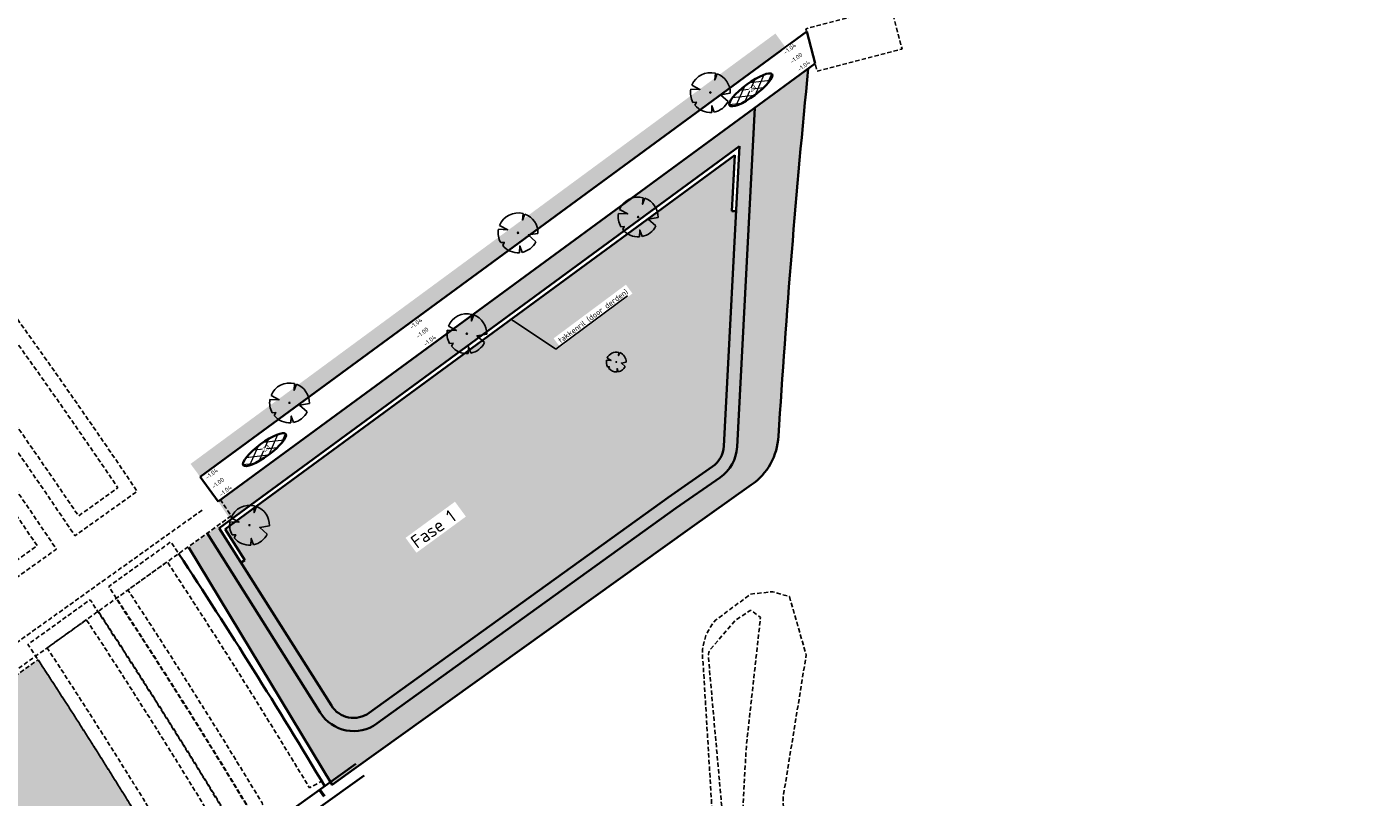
# Model space of a CAD drawing. Header units: metres. Extents: x 103263 to 106611, y 426963 to 428812.
# Tile 72 of 74: x 104631 to 104784, y 427949 to 428037. Entities that reach past the tile are written whole.
import ezdxf
from ezdxf import colors
from ezdxf.entities.mleader import LeaderData, LeaderLine
from ezdxf.math import Vec2, Vec3

# ---------------------------------------------------------------- set-up
doc = ezdxf.new("R2010")
doc.units = ezdxf.units.M
doc.linetypes.add('DASHED', pattern=[0.75, 0.5, -0.25])
for name, color, linetype, lineweight in [('N-GV-GW-TALUD_TEEN-G', 3, 'Continuous', 35), ('N-WE-GR-BOOM-S', 7, 'Continuous', 25), ('N-WE-GW-HOOGTE_AFWERKHOOGTE-T25', 7, 'Continuous', 25), ('N-WE-VH-KANTVERHARDING-G', 210, 'Continuous', 35), ('N-WE-VH-T25', 7, 'Continuous', 25), ('N-WE-VH-VERHARDING-G', 252, 'Continuous', 35), ('N-WE-VH-VERHARDING_ASFALT-A-200', 252, 'Continuous', 18), ('N-WE-VH-VERHARDING_BETONSTRAATSTEEN-G', 252, 'Continuous', 35), ('N-XX-GW-TALUDARCERING_KORT-G', 90, 'Continuous', 50), ('toekomstig', 254, 'DASHED', 25), ('X-XX-AL-REFERENTIE-T25', 7, 'Continuous', 25)]:
    doc.layers.add(name, color=color, linetype=linetype, lineweight=lineweight)
doc.layers.add('N-WE-GR-BEPLANTING-A-250', color=7, linetype='Continuous', lineweight=18, true_color=0x00a500)
doc.layers.add('N-WE-GR-GRAS-A-250', color=7, linetype='Continuous', lineweight=18, true_color=0x7ca500)
doc.styles.add('NLCS-ISO-M200-T25', font='NLCS-ISO.ttf', dxfattribs={"height": 0.5})
doc.styles.add('NLCS-ISO-M250-T25', font='NLCS-ISO.ttf', dxfattribs={"height": 0.625})
pattern_1 = [(60.00000000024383, (104639.955648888, 427910.1806441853), (-0.5773504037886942, 0.9999997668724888), [0.288676, -0.8660260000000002]), (120.0000000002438, (104639.955648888, 427910.1806441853), (-1.154700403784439, -2.331299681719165e-07), [0.288676, -0.8660260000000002]), (270, (104639.955648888, 427910.1806441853), (0.5773500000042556, -0.9999999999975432), [0.25, -1.75])]

# ---------------------------------------------------------------- blocks, each defined once
blk = doc.blocks.new('*U257')
at = {"ltscale": 20, "flags": 128}
for points in [[(-2.229457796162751, 0.4031898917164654), (-1.183538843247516, 0.3534729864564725), (-2.105046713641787, 0.837744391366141)], [(0.5793388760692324, 2.190296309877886), (0.512674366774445, 1.442929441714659), (0.7783564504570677, 2.127719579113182)], [(-1.754058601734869, -1.433978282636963), (-1.575691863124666, -1.088303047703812), (-1.973252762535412, -1.113243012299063)], [(0.446271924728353, -2.221250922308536), (0.1886407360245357, -1.498573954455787), (0.1622557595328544, -2.259803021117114)], [(2.264866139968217, -0.05835501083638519), (1.153274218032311, -0.2475629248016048), (2.022349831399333, -1.021356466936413)]]:
    blk.add_lwpolyline(points, dxfattribs=at)
blk.add_lwpolyline([(2.26486297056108, -0.05835493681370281, 0.3219436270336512), (0.7783549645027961, 2.127715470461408, 0.3219436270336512)], format="xyb", dxfattribs=at)
blk.add_circle((0, 0), 0.0675)
at = {"ltscale": 20}
for start, end in [(169.7490490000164, 209.4302330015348), (75.18440999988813, 158.298953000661), (219.2666920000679, 274.1068389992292), (281.3600670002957, 333.2046490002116)]:
    blk.add_arc((0, 0), 2.265614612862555, start, end, dxfattribs=at)
blk = doc.blocks.new('*U215')
at = {"ltscale": 20, "flags": 128}
for points in [[(0.5793388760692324, 2.190296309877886), (0.512674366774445, 1.442929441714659), (0.7783564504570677, 2.127719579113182)], [(-2.229457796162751, 0.4031898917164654), (-1.183538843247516, 0.3534729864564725), (-2.105046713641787, 0.837744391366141)], [(-1.754058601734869, -1.433978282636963), (-1.575691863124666, -1.088303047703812), (-1.973252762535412, -1.113243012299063)], [(0.446271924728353, -2.221250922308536), (0.1886407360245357, -1.498573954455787), (0.1622557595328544, -2.259803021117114)], [(2.264866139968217, -0.05835501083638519), (1.153274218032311, -0.2475629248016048), (2.022349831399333, -1.021356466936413)]]:
    blk.add_lwpolyline(points, dxfattribs=at)
blk.add_lwpolyline([(2.26486297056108, -0.05835493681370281, 0.3219436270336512), (0.7783549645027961, 2.127715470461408, 0.3219436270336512)], format="xyb", dxfattribs=at)
blk.add_circle((0, 0), 0.0675)
at = {"ltscale": 20}
for start, end in [(75.18440999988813, 158.298953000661), (169.7490490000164, 209.4302330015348), (219.2666920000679, 274.1068389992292), (281.3600670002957, 333.2046490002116)]:
    blk.add_arc((0, 0), 2.265614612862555, start, end, dxfattribs=at)
blk = doc.blocks.new('*U216')
at = {"ltscale": 20, "flags": 128}
for points in [[(0.5793388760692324, 2.190296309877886), (0.512674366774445, 1.442929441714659), (0.7783564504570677, 2.127719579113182)], [(-2.229457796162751, 0.4031898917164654), (-1.183538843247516, 0.3534729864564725), (-2.105046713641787, 0.837744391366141)], [(-1.754058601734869, -1.433978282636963), (-1.575691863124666, -1.088303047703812), (-1.973252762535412, -1.113243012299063)], [(0.446271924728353, -2.221250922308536), (0.1886407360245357, -1.498573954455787), (0.1622557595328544, -2.259803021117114)], [(2.264866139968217, -0.05835501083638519), (1.153274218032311, -0.2475629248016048), (2.022349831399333, -1.021356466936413)]]:
    blk.add_lwpolyline(points, dxfattribs=at)
blk.add_lwpolyline([(2.26486297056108, -0.05835493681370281, 0.3219436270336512), (0.7783549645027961, 2.127715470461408, 0.3219436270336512)], format="xyb", dxfattribs=at)
blk.add_circle((0, 0), 0.0675)
at = {"ltscale": 20}
for start, end in [(75.18440999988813, 158.298953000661), (169.7490490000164, 209.4302330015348), (219.2666920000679, 274.1068389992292), (281.3600670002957, 333.2046490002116)]:
    blk.add_arc((0, 0), 2.265614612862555, start, end, dxfattribs=at)
blk = doc.blocks.new('*U217')
at = {"ltscale": 20, "flags": 128}
for points in [[(0.5793388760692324, 2.190296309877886), (0.512674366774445, 1.442929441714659), (0.7783564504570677, 2.127719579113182)], [(-2.229457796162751, 0.4031898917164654), (-1.183538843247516, 0.3534729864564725), (-2.105046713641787, 0.837744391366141)], [(-1.754058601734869, -1.433978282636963), (-1.575691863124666, -1.088303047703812), (-1.973252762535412, -1.113243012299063)], [(0.446271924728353, -2.221250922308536), (0.1886407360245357, -1.498573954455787), (0.1622557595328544, -2.259803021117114)], [(2.264866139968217, -0.05835501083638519), (1.153274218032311, -0.2475629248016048), (2.022349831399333, -1.021356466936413)]]:
    blk.add_lwpolyline(points, dxfattribs=at)
blk.add_lwpolyline([(2.26486297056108, -0.05835493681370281, 0.3219436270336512), (0.7783549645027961, 2.127715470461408, 0.3219436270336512)], format="xyb", dxfattribs=at)
blk.add_circle((0, 0), 0.0675)
at = {"ltscale": 20}
for start, end in [(75.18440999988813, 158.298953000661), (169.7490490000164, 209.4302330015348), (219.2666920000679, 274.1068389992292), (281.3600670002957, 333.2046490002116)]:
    blk.add_arc((0, 0), 2.265614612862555, start, end, dxfattribs=at)
blk = doc.blocks.new('*U84')
at = {"ltscale": 20, "flags": 128}
for points in [[(0.5793388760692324, 2.190296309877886), (0.512674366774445, 1.442929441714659), (0.7783564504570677, 2.127719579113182)], [(-2.229457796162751, 0.4031898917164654), (-1.183538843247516, 0.3534729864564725), (-2.105046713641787, 0.837744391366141)], [(-1.754058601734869, -1.433978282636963), (-1.575691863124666, -1.088303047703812), (-1.973252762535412, -1.113243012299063)], [(0.446271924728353, -2.221250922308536), (0.1886407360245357, -1.498573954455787), (0.1622557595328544, -2.259803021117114)], [(2.264866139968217, -0.05835501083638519), (1.153274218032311, -0.2475629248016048), (2.022349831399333, -1.021356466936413)]]:
    blk.add_lwpolyline(points, dxfattribs=at)
blk.add_lwpolyline([(2.26486297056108, -0.05835493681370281, 0.3219436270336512), (0.7783549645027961, 2.127715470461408, 0.3219436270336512)], format="xyb", dxfattribs=at)
blk.add_circle((0, 0), 0.0675)
at = {"ltscale": 20}
for start, end in [(75.18440999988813, 158.298953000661), (169.7490490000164, 209.4302330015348), (219.2666920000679, 274.1068389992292), (281.3600670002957, 333.2046490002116)]:
    blk.add_arc((0, 0), 2.265614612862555, start, end, dxfattribs=at)
blk = doc.blocks.new('*U85')
at = {"ltscale": 20, "flags": 128}
for points in [[(0.5793388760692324, 2.190296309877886), (0.512674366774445, 1.442929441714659), (0.7783564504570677, 2.127719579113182)], [(-2.229457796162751, 0.4031898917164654), (-1.183538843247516, 0.3534729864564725), (-2.105046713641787, 0.837744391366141)], [(-1.754058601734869, -1.433978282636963), (-1.575691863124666, -1.088303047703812), (-1.973252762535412, -1.113243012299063)], [(0.446271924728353, -2.221250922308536), (0.1886407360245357, -1.498573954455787), (0.1622557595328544, -2.259803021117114)], [(2.264866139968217, -0.05835501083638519), (1.153274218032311, -0.2475629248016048), (2.022349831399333, -1.021356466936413)]]:
    blk.add_lwpolyline(points, dxfattribs=at)
blk.add_lwpolyline([(2.26486297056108, -0.05835493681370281, 0.3219436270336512), (0.7783549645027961, 2.127715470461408, 0.3219436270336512)], format="xyb", dxfattribs=at)
blk.add_circle((0, 0), 0.0675)
at = {"ltscale": 20}
for start, end in [(75.18440999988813, 158.298953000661), (169.7490490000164, 209.4302330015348), (219.2666920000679, 274.1068389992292), (281.3600670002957, 333.2046490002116)]:
    blk.add_arc((0, 0), 2.265614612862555, start, end, dxfattribs=at)
blk = doc.blocks.new('*U86')
at = {"ltscale": 20, "flags": 128}
for points in [[(0.5793388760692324, 2.190296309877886), (0.512674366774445, 1.442929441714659), (0.7783564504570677, 2.127719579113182)], [(-2.229457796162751, 0.4031898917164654), (-1.183538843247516, 0.3534729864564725), (-2.105046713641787, 0.837744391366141)], [(-1.754058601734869, -1.433978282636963), (-1.575691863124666, -1.088303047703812), (-1.973252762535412, -1.113243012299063)], [(0.446271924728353, -2.221250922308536), (0.1886407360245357, -1.498573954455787), (0.1622557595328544, -2.259803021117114)], [(2.264866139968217, -0.05835501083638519), (1.153274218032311, -0.2475629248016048), (2.022349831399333, -1.021356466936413)]]:
    blk.add_lwpolyline(points, dxfattribs=at)
blk.add_lwpolyline([(2.26486297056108, -0.05835493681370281, 0.3219436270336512), (0.7783549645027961, 2.127715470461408, 0.3219436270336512)], format="xyb", dxfattribs=at)
blk.add_circle((0, 0), 0.0675)
at = {"ltscale": 20}
for start, end in [(75.18440999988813, 158.298953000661), (169.7490490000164, 209.4302330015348), (219.2666920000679, 274.1068389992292), (281.3600670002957, 333.2046490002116)]:
    blk.add_arc((0, 0), 2.265614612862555, start, end, dxfattribs=at)

msp = doc.modelspace()

# ---------------------------------------------------------------- hatches: boundary and pattern name
at = {"layer": 'N-WE-GR-BEPLANTING-A-250'}
h = msp.add_hatch(dxfattribs=at)
h.set_pattern_fill('AGR-BEPLANTING_SOORT_01', color=256, scale=0.2, angle=2.438340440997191e-10, style=0, pattern_type=2)
h.set_pattern_definition(pattern_1)
edge = h.paths.add_edge_path()
edge.add_line((104659.3303647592, 427926.4612525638), (104651.7230013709, 427930.1607831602))
edge.add_line((104651.7230013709, 427930.1607831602), (104630.4938774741, 427940.376883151))
edge.add_line((104630.4938774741, 427940.376883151), (104615.8207720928, 427939.2164508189))
edge.add_line((104615.8207720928, 427939.2164508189), (104614.2376933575, 427936.9417769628))
edge.add_line((104614.2376933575, 427936.9417769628), (104618.9005509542, 427931.7673681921))
edge.add_line((104618.9005509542, 427931.7673681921), (104620.0012690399, 427927.1015558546))
edge.add_line((104620.0012690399, 427927.1015558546), (104630.0898014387, 427928.1712134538))
edge.add_line((104630.0898014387, 427928.1712134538), (104636.2878124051, 427922.2964945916))
edge.add_line((104636.2878124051, 427922.2964945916), (104635.6264533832, 427916.4450273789))
edge.add_line((104635.6264533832, 427916.4450273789), (104649.3272545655, 427918.542081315))
edge.add_line((104649.3272545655, 427918.542081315), (104660.6366545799, 427913.9924327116))
edge.add_line((104660.6366545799, 427913.9924327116), (104663.6131149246, 427914.9011601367))
edge.add_line((104663.6131149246, 427914.9011601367), (104665.8010621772, 427914.1757056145))
edge.add_line((104665.8010621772, 427914.1757056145), (104667.1001514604, 427911.8641044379))
edge.add_line((104667.1001514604, 427911.8641044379), (104668.6199794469, 427908.9346376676))
edge.add_line((104668.6199794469, 427908.9346376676), (104670.7094656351, 427905.0285698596))
edge.add_line((104670.7094656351, 427905.0285698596), (104666.1406019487, 427898.7868442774))
edge.add_line((104666.1406019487, 427898.7868442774), (104659.3938611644, 427895.167689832))
edge.add_line((104659.3938611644, 427895.167689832), (104659.8848710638, 427894.6055145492))
edge.add_arc((2471945.486461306, 2366238.399359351), 3059610.724035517, 219.310766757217, 219.311095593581)
edge.add_arc((104633.1765330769, 427844.6214640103), 52.49880512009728, 34.46647924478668, 43.892134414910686, ccw=False)
edge.add_arc((104561.2641716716, 427811.9097585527), 131.0209486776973, 20.525008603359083, 28.4523627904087, ccw=False)
edge.add_arc((104687.2521040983, 427859.0575428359), 3.499999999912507, 200.2204952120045, 290.1774694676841)
edge.add_arc((104734.3333150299, 427775.8055196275), 92.1906331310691, 116.25824959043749, 119.84127220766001, ccw=False)
edge.add_line((104693.54653613, 427858.4829137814), (104693.7189308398, 427859.7056682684))
edge.add_line((104693.7189308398, 427859.7056682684), (104675.3548332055, 427897.7132286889))
edge.add_line((104675.3548332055, 427897.7132286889), (104665.2685288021, 427916.3479826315))
edge.add_line((104665.2685288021, 427916.3479826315), (104661.1353112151, 427923.4013750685))
edge.add_line((104661.1353112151, 427923.4013750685), (104659.3303647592, 427926.4612525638))
edge = h.paths.add_edge_path()
edge.add_line((104670.1550383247, 427924.7248936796), (104658.9175619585, 427940.3055199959))
edge.add_line((104658.9175619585, 427940.3055199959), (104653.2284554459, 427936.5817013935))
edge.add_arc((104651.4900431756, 427939.1483963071), 3.100000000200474, 210.78231766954, 304.10962921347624, ccw=False)
edge.add_arc((104006.7206265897, 427555.0583306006), 747.4016849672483, 30.78231766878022, 33.22624458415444)
edge.add_line((104631.9321601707, 427964.5944303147), (104627.9856486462, 427961.7680270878))
edge.add_line((104627.9856486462, 427961.7680270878), (104626.3177951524, 427960.5509960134))
edge.add_line((104626.3177951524, 427960.5509960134), (104625.9700455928, 427960.9459651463))
edge.add_line((104625.9700455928, 427960.9459651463), (104624.1400822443, 427949.0979709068))
edge.add_line((104624.1400822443, 427949.0979709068), (104623.8429765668, 427947.1743769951))
edge.add_line((104623.8429765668, 427947.1743769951), (104618.5678430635, 427941.9415107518))
edge.add_line((104618.5678430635, 427941.9415107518), (104631.1659005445, 427942.9378365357))
edge.add_line((104631.1659005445, 427942.9378365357), (104634.7839139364, 427941.1783634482))
edge.add_line((104634.7839139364, 427941.1783634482), (104651.5656544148, 427933.0172491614))
edge.add_line((104651.5656544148, 427933.0172491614), (104660.8855343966, 427928.4849060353))
edge.add_line((104660.8855343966, 427928.4849060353), (104667.4835066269, 427917.5208487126))
edge.add_line((104667.4835066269, 427917.5208487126), (104673.5438381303, 427906.5821909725))
edge.add_line((104673.5438381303, 427906.5821909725), (104680.5943660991, 427892.6833740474))
edge.add_line((104680.5943660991, 427892.6833740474), (104687.9966658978, 427877.3128729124))
edge.add_line((104687.9966658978, 427877.3128729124), (104695.9848212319, 427860.7641181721))
edge.add_line((104695.9848212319, 427860.7641181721), (104701.3449330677, 427863.4087762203))
edge.add_line((104701.3449330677, 427863.4087762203), (104685.8327935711, 427895.5793691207))
edge.add_line((104685.8327935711, 427895.5793691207), (104682.0114505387, 427903.4467681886))
edge.add_line((104682.0114505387, 427903.4467681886), (104677.8967674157, 427911.1612343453))
edge.add_line((104677.8967674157, 427911.1612343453), (104670.1550383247, 427924.7248936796))
h = msp.add_hatch(dxfattribs=at)
h.set_pattern_fill('AGR-BEPLANTING_SOORT_01', color=256, scale=0.2, angle=2.438340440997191e-10, style=0, pattern_type=2)
h.set_pattern_definition(pattern_1)
edge = h.paths.add_edge_path()
edge.add_arc((105874.4208542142, 427916.9998501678), 1160.531590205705, 174.3201382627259, 176.3923893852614)
edge.add_arc((104708.9988287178, 427990.4002071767), 7.200000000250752, 304.717811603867, 357.0055164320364, ccw=False)
edge.add_line((104713.0994812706, 427984.4820445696), (104706.0908252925, 427979.5393977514))
edge.add_line((104706.0908252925, 427979.5393977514), (104667.8752199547, 427952.1399856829))
edge.add_line((104667.8752199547, 427952.1399856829), (104665.4066906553, 427950.3699079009))
edge.add_line((104665.4066906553, 427950.3699079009), (104649.0818778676, 427977.3626909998))
edge.add_line((104719.5869898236, 428031.8576645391), (104688.6888645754, 428009.1900153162))
edge.add_line((104688.6888645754, 428009.1900153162), (104652.4357647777, 427982.5938207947))
edge.add_line((104652.4357647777, 427982.5938207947), (104653.8254398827, 427980.512710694))
edge.add_line((104653.8254398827, 427980.512710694), (104711.7642371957, 428023.0180835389))
edge.add_line((104711.7642371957, 428023.0180835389), (104709.9785444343, 427988.8821517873))
edge.add_arc((104706.5669054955, 427989.1586030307), 3.422821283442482, 291.7250174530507, 355.3673417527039, ccw=False)
edge.add_line((104707.8338710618, 427985.9789011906), (104703.6199387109, 427983.0587855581))
edge.add_line((104703.6199387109, 427983.0587855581), (104669.5992568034, 427958.542706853))
edge.add_arc((104667.8453444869, 427960.9765909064), 2.999999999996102, 212.2579010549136, 305.7773808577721, ccw=False)
edge.add_line((104665.3083818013, 427959.3753974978), (104652.4288036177, 427979.7820573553))
edge.add_line((104647.9311331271, 427976.6676986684), (104652.4288154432, 427979.7820386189))
at = {"layer": 'N-WE-GR-GRAS-A-250'}
h = msp.add_hatch(dxfattribs=at)
h.set_pattern_fill('AGR-GRAS_01-SO', color=256, scale=0.05, angle=-43.67094639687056, pattern_type=2)
h.set_pattern_definition([(316.3290536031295, (0, 0), (1.76729138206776, 0.04100208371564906), [0.1499999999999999, -0.9999999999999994]), (1.329053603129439, (0.5342876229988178, -0.1644285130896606), (1.508993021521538, 1.785480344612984), [0.15, -1]), (346.3290536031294, (0.1759090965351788, 0.03944603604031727), (1.315684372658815, 0.9664236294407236), [0.15, -1]), (331.3290536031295, (0.7036363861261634, 0.1577841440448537), (0.9740066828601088, 0.3221971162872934), [0.15, -1]), (91.3290536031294, (1.870952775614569, 1.670190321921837), (-0.5870817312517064, -0.5637686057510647), [0.15, -1]), (106.3290536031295, (1.430233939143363, -0.6741148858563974), (-0.3111394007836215, -0.7163743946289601), [0.15, -1]), (121.3290536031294, (0.251521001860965, -0.1709888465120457), (-0.4753752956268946, -0.7576399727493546), [0.15, -1]), (41.32905360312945, (0.7069165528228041, 0.01640083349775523), (0.1086561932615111, 1.693574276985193), [0.1499999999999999, -0.9999999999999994]), (56.32905360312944, (0, 0), (-0.3333754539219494, 1.663989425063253), [0.1499999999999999, -0.9999999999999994])])
h.paths.add_polyline_path([(104650.3654560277, 427985.4158451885), (104649.2869251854, 427986.8735436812), (104715.8408886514, 428035.8365931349), (104716.9761538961, 428034.2831444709)])
at = {"layer": 'N-WE-GR-GRAS-A-250', "ltscale": 0.2, "transparency": 33554541}
h = msp.add_hatch(dxfattribs=at)
h.set_pattern_fill('AGR-GRAS_GAZON-SO', color=256, scale=0.25, pattern_type=2)
h.set_pattern_definition([(37.50000000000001, (0, 0), (-0.01574833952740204, 0.4817059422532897), [0, -0.38, 0, -0.425, 0, -0.40625]), (7.499999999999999, (0, 0), (0.4424441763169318, 0.7055365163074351), [0, -0.205, 0, -0.3425, 0, -0.13125]), (327.5, (-0.3074999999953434, 0), (0.7785354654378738, 0.001414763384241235), [0, -0.125, 0, -0.45, 0, -0.5875]), (317.5, (-0.3074999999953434, 0), (0.7515316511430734, 0.2194188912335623), [0, -0.0625, 0, -0.295, 0, -0.3375]), (51, (-0.6349999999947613, 0.9525000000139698), (-0.1260217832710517, 0.4394902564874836), [0.03749999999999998, -0.5238749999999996]), (10, (-0.6349999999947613, -0.9525000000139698), (0.1932217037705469, 0.4143652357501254), [0.03749999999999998, -0.5238749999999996])])
edge = h.paths.add_edge_path()
edge.add_line((104653.2453277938, 427979.4670035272), (104655.4538309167, 427975.9259451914))
edge.add_line((104655.4538309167, 427975.9259451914), (104655.038699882, 427975.6468858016))
edge.add_line((104655.038699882, 427975.6468858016), (104665.3083818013, 427959.3753974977))
edge.add_arc((104667.8453444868, 427960.9765909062), 2.999999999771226, 212.2579010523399, 304.6156240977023)
edge.add_line((104669.5495490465, 427958.5076464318), (104708.6912459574, 427986.5729701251))
edge.add_arc((104706.982640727, 427989.0388712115), 3.000000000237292, 304.7178116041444, 357.0055164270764)
edge.add_line((104709.9785444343, 427988.8821517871), (104711.3771969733, 428015.6192863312))
edge.add_line((104711.3771969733, 428015.6192863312), (104710.8778796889, 428015.6454062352))
edge.add_line((104710.8778796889, 428015.6454062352), (104711.2098380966, 428021.9912400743))
edge.add_line((104711.2098380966, 428021.9912400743), (104653.2453277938, 427979.4670035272))
at = {"layer": 'N-WE-VH-VERHARDING_ASFALT-A-200'}
h = msp.add_hatch(dxfattribs=at)
h.set_pattern_fill('AVH-ASFALT', color=256, scale=0.75, angle=82.6053399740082, pattern_type=2)
h.set_pattern_definition([(186.2762863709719, (104681.2202734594, 428065.258299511), (0.08199219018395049, -0.7455047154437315), []), (246.2762863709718, (104681.2202734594, 428065.258299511), (0.6866221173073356, -0.3017450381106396), [])])
edge = h.paths.add_edge_path()
edge.add_ellipse((104713.0369248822, 428029.4256687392), major_axis=(2.418519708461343, 1.775038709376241), ratio=0.25, start_angle=0, end_angle=360)
h = msp.add_hatch(dxfattribs=at)
h.set_pattern_fill('AVH-ASFALT', color=256, scale=0.75, angle=82.6053399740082, pattern_type=2)
h.set_pattern_definition([(186.2762863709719, (104625.880197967, 428024.3305501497), (0.08199219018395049, -0.7455047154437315), []), (246.2762863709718, (104625.880197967, 428024.3305501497), (0.6866221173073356, -0.3017450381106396), [])])
edge = h.paths.add_edge_path()
edge.add_ellipse((104657.6968493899, 427988.4979193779), major_axis=(2.418519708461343, 1.775038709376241), ratio=0.25, start_angle=0, end_angle=360)

# ---------------------------------------------------------------- linework, layer by layer
at = {"layer": 'N-GV-GW-TALUD_TEEN-G', "ltscale": 0.1}
for points in [[(104656.1331479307, 427944.1660766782), (104668.1100561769, 427952.7435338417)], [(104658.3699288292, 427943.7999874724), (104669.0416563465, 427951.4427182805)]]:
    msp.add_lwpolyline(points, dxfattribs=at)
at = {"layer": 'N-WE-VH-KANTVERHARDING-G'}
for points in [[(104716.9761538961, 428034.2831444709), (104719.4027296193, 428036.0633420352)], [(104720.3533214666, 428032.4198648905), (104719.4027296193, 428036.0633420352)], [(104716.9761538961, 428034.2831444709), (104650.3654560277, 427985.4158451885)], [(104652.4357647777, 427982.5938207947), (104720.3533214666, 428032.4198648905)], [(104650.3654560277, 427985.4158451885), (104652.4357647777, 427982.5938207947)], [(104713.0994812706, 427984.4820445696), (104706.0908252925, 427979.5393977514), (104667.8752199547, 427952.1399856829), (104665.4066906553, 427950.3699079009), (104649.0818778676, 427977.3626909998)]]:
    msp.add_lwpolyline(points, dxfattribs=at)
msp.add_lwpolyline([(104719.5869898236, 428031.8576645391, 0.009042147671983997), (104716.188997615, 427990.0240805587, -0.2321908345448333), (104713.0994812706, 427984.4820445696)], format="xyb", dxfattribs=at)
at = {"layer": 'N-WE-VH-VERHARDING-G', "ltscale": 0.2}
for points in [[(104713.4949024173, 428027.3883545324), (104711.4764962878, 427988.8037920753, -0.2321908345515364), (104709.5455485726, 427985.340019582), (104704.4968948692, 427981.8418435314), (104670.4762129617, 427957.3257648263, -0.4323215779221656), (104664.0399004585, 427958.5748007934), (104651.1603222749, 427978.981460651)], [(104652.5556149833, 427979.5811349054), (104665.3083818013, 427959.3753974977, 0.4323215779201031), (104669.5992568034, 427958.542706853), (104703.6311914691, 427983.0668945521), (104708.6912459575, 427986.5729701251, 0.2321908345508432), (104709.9785444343, 427988.8821517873), (104711.7642371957, 428023.0180835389)], [(104647.9311331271, 427976.6676986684, -0.01019520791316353), (104664.6085821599, 427950.1391817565, -0.008349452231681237)]]:
    msp.add_lwpolyline(points, format="xyb", dxfattribs=at)
for points in [[(104652.5556149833, 427979.5811349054), (104711.7642371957, 428023.0180835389)], [(104653.2272685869, 427979.4537548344), (104711.2098380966, 428021.9912400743)], [(104711.2098380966, 428021.9912400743), (104710.8778796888, 428015.6454062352)], [(104710.8778796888, 428015.6454062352), (104711.3771969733, 428015.6192863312)], [(104653.2272685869, 427979.4537548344), (104655.4538309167, 427975.9259451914)], [(104655.038699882, 427975.6468858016), (104655.4538309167, 427975.9259451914)]]:
    msp.add_lwpolyline(points, dxfattribs=at)
at = {"layer": 'N-WE-VH-VERHARDING_BETONSTRAATSTEEN-G'}
for centre in [(104713.0369248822, 428029.4256687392), (104657.6968493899, 427988.4979193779)]:
    msp.add_ellipse(centre, major_axis=(2.418519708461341, 1.775038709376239), ratio=0.25, dxfattribs=at)
at = {"layer": 'N-XX-GW-TALUDARCERING_KORT-G', "ltscale": 0.1}
msp.add_line((104663.9802450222, 427949.7608457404), (104664.47841788, 427949.0667788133), dxfattribs=at)
at = {"layer": 'toekomstig', "flags": 128}
for points in [[(104515.1036579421, 428125.7295300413), (104513.9548185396, 428124.7453006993, 0.4529029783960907), (104513.8905003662, 428119.3339422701, -0.06163403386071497), (104636.1329565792, 427978.6953988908), (104643.2078809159, 427983.7648982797, 0.06148602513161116), (104519.8530178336, 428125.6724691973, 0.3766278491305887)], [(104516.144625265, 428124.514463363), (104514.9957858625, 428123.530234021, 0.4529029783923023), (104514.9600535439, 428120.5239237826, -0.06109024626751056), (104636.5388688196, 427980.9546019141), (104641.0112583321, 427984.1592688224, 0.06097673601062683), (104518.783158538, 428124.4827628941, 0.3766278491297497)], [(104505.2989647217, 428117.3296903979, 0.4534970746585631), (104505.2399297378, 428111.9135928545, -0.06224008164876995), (104626.9435824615, 427972.1108017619), (104634.0185979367, 427977.1803664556, 0.06208756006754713), (104511.1922012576, 428118.2618359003, 0.3760674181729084), (104506.4481022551, 428118.3141751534)], [(104506.3399320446, 428116.1146237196, 0.4534970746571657), (104506.3071348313, 428113.1056806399, -0.06168780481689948), (104627.3500657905, 427974.3704139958), (104631.822504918, 427977.5751164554, 0.06157083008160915), (104510.1246801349, 428117.0700311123, 0.3760674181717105), (104507.489069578, 428117.0991084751)]]:
    msp.add_lwpolyline(points, format="xyb", close=True, dxfattribs=at)
msp.add_lwpolyline([(104720.5802231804, 428031.5501843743), (104730.2563183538, 428034.0747006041), (104728.9940602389, 428038.9127481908), (104719.3179650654, 428036.3882319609)], close=True, dxfattribs=at)
for points in [[(104650.5952657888, 427981.6152637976), (104627.4957594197, 427965.1011071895), (104625.4064074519, 427963.6858539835), (104624.2483595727, 427962.9014322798), (104626.3150343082, 427960.5541317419), (104627.9976411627, 427961.7481623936), (104627.7143060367, 427962.1822121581), (104653.9105331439, 427980.9519772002, 0.0007102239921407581), (104652.6980037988, 427982.788854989, 0.0007102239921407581)], [(104648.2412047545, 427976.1957166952, 0.0007056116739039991), (104647.0499884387, 427978.0047341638), (104639.9728257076, 427972.9337894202, -0.0098418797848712), (104655.9281531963, 427947.6877158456), (104655.7043780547, 427947.5368678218), (104653.7696310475, 427946.2326444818, 0.009851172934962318), (104637.8577660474, 427971.4183541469), (104630.7803802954, 427966.347404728, -0.01136573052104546), (104648.8267777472, 427937.5618852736, 0.4313267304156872), (104653.228455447, 427936.5817013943), (104658.8584400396, 427940.387491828)], [(104657.9220541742, 427941.685779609), (104652.33169868, 427937.9067780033, -0.4314433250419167), (104650.2013663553, 427938.3807296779, 0.01085203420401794), (104632.9618309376, 427965.9421074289), (104637.4364201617, 427969.148152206, -0.009334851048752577), (104652.4546407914, 427945.3151377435, 0.4287915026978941), (104654.5768480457, 427944.8472057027), (104656.5987190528, 427946.2101597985), (104656.9014255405, 427946.4142158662, 0.3998373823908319), (104657.3466015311, 427948.434096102, 0.009366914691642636), (104642.1550094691, 427972.5290448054), (104646.6294470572, 427975.7350790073, -0.009459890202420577), (104662.0856830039, 427951.226052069), (104662.817769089, 427950.0343574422), (104664.2060463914, 427950.7659838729), (104664.2243038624, 427950.778335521)], [(104640.9264027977, 427971.3940323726, -0.01167336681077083), (104659.6928473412, 427941.2966209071, -0.00858708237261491)], [(104638.8364561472, 427970.0221274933, -0.01174806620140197), (104657.6562964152, 427939.8290358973, -0.008623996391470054)], [(104659.1595137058, 427939.0453186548), (104658.955540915, 427939.3235744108), (104658.531704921, 427939.0633338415), (104658.0529748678, 427939.8430086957), (104653.2284554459, 427936.5817013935, -0.4313267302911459), (104648.8267777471, 427937.5618852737, 0.01066404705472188), (104631.9321601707, 427964.5944303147), (104627.9856486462, 427961.7680270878), (104626.3177951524, 427960.5509960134)]]:
    msp.add_lwpolyline(points, format="xyb", dxfattribs=at)
for points in [[(104711.2643137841, 427859.742616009), (104709.142, 427865.111), (104700.641, 427883.994), (104695.207, 427896.3), (104694.849, 427899.617), (104696.288, 427903.008), (104699.341, 427905.466), (104708.554, 427912.105), (104713.235, 427914.824), (104716.563, 427918.397), (104717.351, 427921.943), (104717.358, 427931.042), (104716.712, 427948.899), (104719.348, 427965.138), (104717.438, 427971.771), (104715.561, 427972.337), (104713.023, 427972.06), (104709.055, 427969.122), (104708.717, 427968.715), (104708.417, 427968.28), (104708.157, 427967.819), (104707.941, 427967.337), (104707.768, 427966.837), (104707.642, 427966.323), (104707.562, 427965.8), (104707.53, 427965.273), (104707.546, 427964.744), (104707.609, 427964.219), (104708.567, 427948.446), (104709.818, 427932.459), (104709.532, 427927.873), (104708.911, 427924.762), (104696.218, 427914.089), (104690.755, 427910.7), (104690.7185758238, 427910.6693104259)], [(104709.0694962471, 427858.7027436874), (104708.643, 427859.882), (104693.802, 427892.56), (104691.745, 427896.556), (104691.672, 427901.823), (104694.648, 427906.456), (104702.16, 427911.924), (104711.418, 427918.3), (104712.771, 427920.437), (104713.439, 427924.705), (104712.875, 427928.66), (104712.12, 427935.92), (104711.881, 427943.237), (104712.533, 427954.78), (104714.147, 427969.419), (104713.037, 427970.227), (104711.291, 427969.086), (104708.499, 427965.841), (104708.425, 427965.74), (104708.36, 427965.632), (104708.306, 427965.519), (104708.263, 427965.401), (104708.231, 427965.28), (104708.21, 427965.156), (104708.201, 427965.031), (104709.95, 427945.426), (104710.748, 427926.84), (104710.67, 427926.098), (104710.525, 427925.367), (104710.312, 427924.652), (104710.035, 427923.96), (104709.695, 427923.297), (104709.295, 427922.667), (104708.839, 427922.077), (104702.764, 427916.986), (104696.287, 427912.417), (104689.453, 427908.401), (104686.8745691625, 427906.2331329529)]]:
    msp.add_lwpolyline(points, dxfattribs=at)

# ---------------------------------------------------------------- block references
at = {"layer": 'N-WE-GR-BOOM-S'}
for name, p in [('*U86', (104708.4338461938, 428029.1205932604)), ('*U216', (104700.2187639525, 428014.9665616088)), ('*U85', (104686.5575441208, 428013.1634221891)), ('*U215', (104680.7268074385, 428001.7000262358)), ('*U84', (104660.5477898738, 427993.8157787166)), ('*U217', (104655.9971084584, 427979.8998173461))]:
    msp.add_blockref(name, p, dxfattribs=at)
at = {"layer": 'N-WE-GR-BOOM-S', "xscale": 0.4999999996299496, "yscale": 0.4999999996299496, "zscale": 0.4999999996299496}
msp.add_blockref('*U257', (104697.7367637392, 427998.4721072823), dxfattribs=at)

# ---------------------------------------------------------------- next in the draw order: texts
at = {"layer": 'N-WE-GW-HOOGTE_AFWERKHOOGTE-T25', "attachment_point": 1, "style": 'NLCS-ISO-M200-T25', "bg_fill": 3, "box_fill_scale": 1.2, "bg_fill_color": 256, "bg_fill_transparency": 0}
for s, insert, char_height, width, rotation in [('-1.04', (104716.689233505, 428033.8121368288), 0.5, 0.9778270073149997, 37.69754864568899), ('-1.04', (104718.2582877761, 428031.8602662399), 0.5, 0.9778270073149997, 37.69754864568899), ('-1.04', (104674.1416706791, 428002.5603689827), 0.5, 0.9778270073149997, 37.69754864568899), ('-1.04', (104675.7107249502, 428000.6084983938), 0.5, 0.9778270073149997, 37.69754864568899), ('-1.04', (104650.8886295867, 427985.4642940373), 0.5, 0.9778270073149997, 37.69754864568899), ('-1.04', (104652.4576838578, 427983.5124234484), 0.5, 0.9778270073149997, 37.69754864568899), ('Fase 1', (104674.1736233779, 427978.3983711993), 1.5, 6.365741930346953, 36.17)]:
    msp.add_mtext(s, dxfattribs=dict(at, insert=insert, char_height=char_height, width=width, rotation=rotation))
at = {"layer": 'N-WE-VH-T25', "char_height": 0.5, "width": 0.3648621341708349, "attachment_point": 1, "rotation": 36.27628637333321, "style": 'NLCS-ISO-M200-T25', "bg_fill": 3, "box_fill_scale": 1, "bg_fill_color": 256, "bg_fill_transparency": 0}
for insert in [(104712.7554061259, 428029.536614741), (104657.4153306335, 427988.6088653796)]:
    msp.add_mtext('Z3', dxfattribs=dict(at, insert=insert))

# ---------------------------------------------------------------- next in the draw order: leaders
at = {"layer": 'X-XX-AL-REFERENTIE-T25', "ltscale": 0.1}
ml = msp.add_multileader_mtext('Standard', dxfattribs=at)
ml.set_content('takkenril (door derden)', color=256, style='NLCS-ISO-M250-T25')
ml.set_leader_properties(color=256, linetype='ByLayer', lineweight=-1)
ml.build(insert=Vec2(0, 0))
ml.multileader.update_dxf_attribs({"text_left_attachment_type": 5, "text_right_attachment_type": 5, "dogleg_length": 0.625, "arrow_head_size": 0.625})
ctx = ml.context
ctx.base_point, ctx.char_height, ctx.arrow_head_size, ctx.landing_gap_size, ctx.plane_origin, ctx.plane_x_axis, ctx.plane_y_axis = Vec3(104691.3418553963, 428000.3085921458), 0.625, 0.625, 0.225, Vec3(104689.5354695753, 427996.010000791), Vec3(0.8029428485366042, 0.5960560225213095), Vec3(-0.5960560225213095, 0.8029428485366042)
ctx.left_attachment, ctx.right_attachment = 5, 5
notes = []
notes.append((ctx, [(1, (1, 1, 0), (104690.840016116, 427999.9360571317), (0.8029428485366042, 0.5960560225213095), 0.625, [(0, [(104685.5192717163, 428003.4801767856)], 0, [])])]))
ctx.mtext.insert, ctx.mtext.text_direction, ctx.mtext.rotation, ctx.mtext.flow_direction = Vec3(104691.0382220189, 428001.0950958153), Vec3(0.8029428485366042, 0.5960560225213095), 0.6385801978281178, 5
ctx.mtext.has_bg_fill, ctx.mtext.bg_color, ctx.mtext.bg_scale_factor, ctx.mtext.bg_transparency, ctx.mtext.use_window_bg_color = 1, -1027028792, 1.5, 0, 1
for ctx, leaders in notes:
    for number, flags, end, landing, length, lines in leaders:
        leader = LeaderData()
        leader.index, (leader.has_last_leader_line, leader.has_dogleg_vector, leader.attachment_direction) = number, flags
        leader.last_leader_point, leader.dogleg_vector, leader.dogleg_length = Vec3(end), Vec3(landing), length
        for number, points, colour, breaks in lines:
            line = LeaderLine()
            line.index, line.vertices, line.color, line.breaks = number, Vec3.list(points), colors.encode_raw_color(colour), breaks
            leader.lines.append(line)
        ctx.leaders.append(leader)

# ---------------------------------------------------------------- next in the draw order: texts
at = {"layer": 'N-WE-GW-HOOGTE_AFWERKHOOGTE-T25', "char_height": 0.5, "width": 0.9778270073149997, "attachment_point": 1, "rotation": 37.69754864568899, "style": 'NLCS-ISO-M200-T25', "bg_fill": 3, "box_fill_scale": 1.2, "bg_fill_color": 256, "bg_fill_transparency": 0}
for insert in [(104717.423058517, 428032.757842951), (104674.8754956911, 428001.5060751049), (104651.6224545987, 427984.4100001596)]:
    msp.add_mtext('-1.00', dxfattribs=dict(at, insert=insert))

doc.saveas('drawing.dxf')
